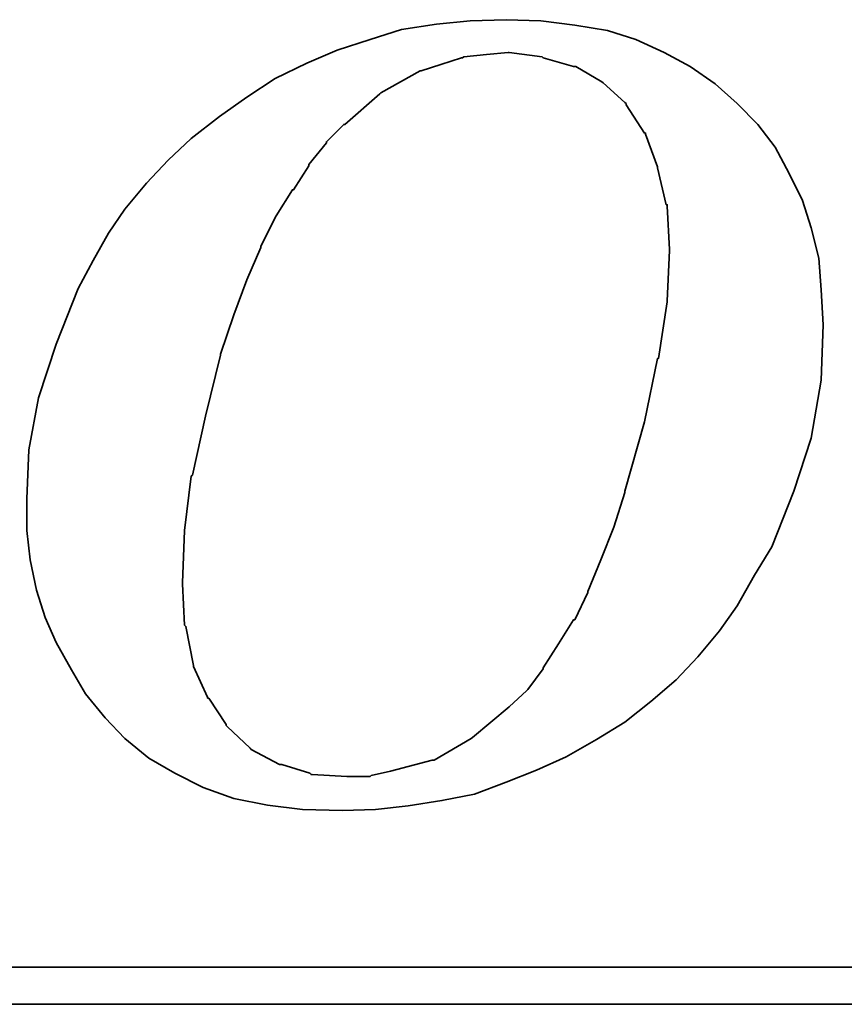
# Model space of a CAD drawing. Extents: x 55 to 159, y 66 to 127.
# Tile 45 of 51: x 145.37 to 146.88, y 95.93 to 97.73. Entities that reach past the tile are written whole.
import ezdxf

# ---------------------------------------------------------------- set-up
doc = ezdxf.new("R2010")
doc.units = 0
doc.header["$MEASUREMENT"] = 0
doc.layers.add('DIM', color=4, linetype='CONTINUOUS')
doc.layers.add('layer 1', color=7, linetype='CONTINUOUS')

# ---------------------------------------------------------------- blocks, each defined once
blk = doc.blocks.new('TBI MOTION logo(完整正式版)')
at = {"layer": 'layer 1', "color": 22, "lineweight": 35}
for points, knots in [([(35.79625, -6.98375), (35.79625, -6.98375), (36.23125, -7.43875), (36.23125, -7.43875), (36.23125, -7.43875), (36.23125, -7.43875), (36.75625, -7.87125), (36.75625, -7.87125), (36.75625, -7.87125), (36.75625, -7.87125), (37.33125, -8.20375), (37.33125, -8.20375), (37.33125, -8.20375), (37.33125, -8.20375), (37.95625, -8.51875), (37.95625, -8.51875), (37.95625, -8.51875), (37.95625, -8.51875), (38.62625, -8.75875), (38.62625, -8.75875), (38.62625, -8.75875), (38.62625, -8.75875), (39.37125, -8.90375), (39.37125, -8.90375), (39.37125, -8.90375), (39.37125, -8.90375), (40.14125, -8.99875), (40.14125, -8.99875), (40.14125, -8.99875), (40.14125, -8.99875), (41.02625, -9.02375), (41.02625, -9.02375), (41.02625, -9.02375), (41.02625, -9.02375), (41.74625, -8.99875), (41.74625, -8.99875), (41.74625, -8.99875), (41.74625, -8.99875), (42.46625, -8.92375), (42.46625, -8.92375), (42.46625, -8.92375), (42.46625, -8.92375), (43.21125, -8.80625), (43.21125, -8.80625), (43.21125, -8.80625), (43.21125, -8.80625), (43.93125, -8.66375), (43.93125, -8.66375), (43.93125, -8.66375), (43.93125, -8.66375), (44.62625, -8.39875), (44.62625, -8.39875), (44.62625, -8.39875), (44.62625, -8.39875), (45.29625, -8.13375), (45.29625, -8.13375), (45.29625, -8.13375), (45.29625, -8.13375), (45.94625, -7.84375), (45.94625, -7.84375), (45.94625, -7.84375), (45.94625, -7.84375), (46.61625, -7.46375), (46.61625, -7.46375), (46.61625, -7.46375), (46.61625, -7.46375), (47.24125, -7.07875), (47.24125, -7.07875), (47.24125, -7.07875), (47.24125, -7.07875), (47.81625, -6.62375), (47.81625, -6.62375), (47.81625, -6.62375), (47.81625, -6.62375), (48.36875, -6.14375), (48.36875, -6.14375), (48.36875, -6.14375), (48.36875, -6.14375), (48.84625, -5.64125), (48.84625, -5.64125), (48.84625, -5.64125), (48.84625, -5.64125), (49.32625, -5.06375), (49.32625, -5.06375), (49.32625, -5.06375), (49.32625, -5.06375), (49.71125, -4.51374), (49.71125, -4.51374), (49.71125, -4.51374), (49.71125, -4.51374), (50.09625, -3.83874), (50.09625, -3.83874), (50.09625, -3.83874), (50.09625, -3.83874), (50.48125, -3.21374), (50.48125, -3.21374), (50.48125, -3.21374), (50.48125, -3.21374), (50.96125, -1.99125), (50.96125, -1.99125), (50.96125, -1.99125), (50.96125, -1.99125), (51.34375, -0.81875), (51.34375, -0.81875), (51.34375, -0.81875), (51.34375, -0.81875), (51.56125, 0.45624), (51.56125, 0.45624), (51.56125, 0.45624), (51.56125, 0.45624), (51.60625, 1.67624), (51.60625, 1.67624), (51.60625, 1.67624), (51.60625, 1.67624), (51.56125, 2.44625), (51.56125, 2.44625), (51.56125, 2.44625), (51.56125, 2.44625), (51.51125, 3.14125), (51.51125, 3.14125), (51.51125, 3.14125), (51.51125, 3.14125), (51.34375, 3.81125), (51.34375, 3.81125), (51.34375, 3.81125), (51.34375, 3.81125), (51.15125, 4.41125), (51.15125, 4.41125), (51.15125, 4.41125), (51.15125, 4.41125), (50.86125, 5.01125), (50.86125, 5.01125), (50.86125, 5.01125), (50.86125, 5.01125), (50.55125, 5.58875), (50.55125, 5.58875), (50.55125, 5.58875), (50.55125, 5.58875), (50.16625, 6.09125), (50.16625, 6.09125), (50.16625, 6.09125), (50.16625, 6.09125), (49.71125, 6.54875), (49.71125, 6.54875), (49.71125, 6.54875), (49.71125, 6.54875), (49.23125, 6.98125), (49.23125, 6.98125), (49.23125, 6.98125), (49.23125, 6.98125), (48.67875, 7.36625), (48.67875, 7.36625), (48.67875, 7.36625), (48.67875, 7.36625), (48.10375, 7.67625), (48.10375, 7.67625), (48.10375, 7.67625), (48.10375, 7.67625), (47.48125, 7.96375), (47.48125, 7.96375), (47.48125, 7.96375), (47.48125, 7.96375), (46.85625, 8.15625), (46.85625, 8.15625), (46.85625, 8.15625), (46.85625, 8.15625), (46.13625, 8.27624), (46.13625, 8.27624), (46.13625, 8.27624), (46.13625, 8.27624), (45.39125, 8.37125), (45.39125, 8.37125), (45.39125, 8.37125), (45.39125, 8.37125), (44.62625, 8.39624), (44.62625, 8.39624), (44.62625, 8.39624), (44.62625, 8.39624), (43.83625, 8.37125), (43.83625, 8.37125), (43.83625, 8.37125), (43.83625, 8.37125), (43.09125, 8.30125), (43.09125, 8.30125), (43.09125, 8.30125), (43.09125, 8.30125), (42.32125, 8.18125), (42.32125, 8.18125), (42.32125, 8.18125), (42.32125, 8.18125), (41.62875, 7.96375), (41.62875, 7.96375), (41.62875, 7.96375), (41.62875, 7.96375), (40.90625, 7.72625), (40.90625, 7.72625), (40.90625, 7.72625), (40.90625, 7.72625), (40.23624, 7.43625), (40.23624, 7.43625), (40.23624, 7.43625), (40.23624, 7.43625), (39.54124, 7.10125), (39.54124, 7.10125), (39.54124, 7.10125), (39.54124, 7.10125), (38.91625, 6.69125), (38.91625, 6.69125), (38.91625, 6.69125), (38.91625, 6.69125), (38.31625, 6.26125), (38.31625, 6.26125), (38.31625, 6.26125), (38.31625, 6.26125), (37.69125, 5.78125), (37.69125, 5.78125), (37.69125, 5.78125), (37.69125, 5.78125), (37.18625, 5.30125), (37.18625, 5.30125), (37.18625, 5.30125), (37.18625, 5.30125), (36.70625, 4.79624), (36.70625, 4.79624), (36.70625, 4.79624), (36.70625, 4.79624), (36.23125, 4.22125), (36.23125, 4.22125), (36.23125, 4.22125), (36.23125, 4.22125), (35.87124, 3.69375), (35.87124, 3.69375), (35.87124, 3.69375), (35.87124, 3.69375), (35.53125, 3.09125), (35.53125, 3.09125), (35.53125, 3.09125), (35.53125, 3.09125), (35.19875, 2.47125), (35.19875, 2.47125), (35.19875, 2.47125), (35.19875, 2.47125), (34.71625, 1.24625), (34.71625, 1.24625), (34.71625, 1.24625), (34.71625, 1.24625), (34.33125, 0.06874), (34.33125, 0.06874), (34.33125, 0.06874), (34.33125, 0.06874), (34.11625, -1.07875), (34.11625, -1.07875), (34.11625, -1.07875), (34.11625, -1.07875), (34.07125, -2.15875), (34.07125, -2.15875), (34.07125, -2.15875), (34.07125, -2.15875), (34.07125, -2.85375), (34.07125, -2.85375), (34.07125, -2.85375), (34.07125, -2.85375), (34.14125, -3.50375), (34.14125, -3.50375), (34.14125, -3.50375), (34.14125, -3.50375), (34.28625, -4.17375), (34.28625, -4.17375), (34.28625, -4.17375), (34.28625, -4.17375), (34.47625, -4.77624), (34.47625, -4.77624), (34.47625, -4.77624), (34.47625, -4.77624), (34.71625, -5.32625), (34.71625, -5.32625), (34.71625, -5.32625), (34.71625, -5.32625), (35.05375, -5.92875), (35.05375, -5.92875), (35.05375, -5.92875), (35.05375, -5.92875), (35.36375, -6.45375), (35.36375, -6.45375), (35.36375, -6.45375), (35.36375, -6.45375), (35.79625, -6.98375), (35.79625, -6.98375)], [0, 0, 0, 0, 0.01388889, 0.01388889, 0.01388889, 0.01388889, 0.02777778, 0.02777778, 0.02777778, 0.02777778, 0.04166667, 0.04166667, 0.04166667, 0.04166667, 0.05555556, 0.05555556, 0.05555556, 0.05555556, 0.06944444, 0.06944444, 0.06944444, 0.06944444, 0.08333333, 0.08333333, 0.08333333, 0.08333333, 0.09722222, 0.09722222, 0.09722222, 0.09722222, 0.11111111, 0.11111111, 0.11111111, 0.11111111, 0.125, 0.125, 0.125, 0.125, 0.13888889, 0.13888889, 0.13888889, 0.13888889, 0.15277778, 0.15277778, 0.15277778, 0.15277778, 0.16666667, 0.16666667, 0.16666667, 0.16666667, 0.18055556, 0.18055556, 0.18055556, 0.18055556, 0.19444444, 0.19444444, 0.19444444, 0.19444444, 0.20833333, 0.20833333, 0.20833333, 0.20833333, 0.22222222, 0.22222222, 0.22222222, 0.22222222, 0.23611111, 0.23611111, 0.23611111, 0.23611111, 0.25, 0.25, 0.25, 0.25, 0.26388889, 0.26388889, 0.26388889, 0.26388889, 0.27777778, 0.27777778, 0.27777778, 0.27777778, 0.29166667, 0.29166667, 0.29166667, 0.29166667, 0.30555556, 0.30555556, 0.30555556, 0.30555556, 0.31944444, 0.31944444, 0.31944444, 0.31944444, 0.33333333, 0.33333333, 0.33333333, 0.33333333, 0.34722222, 0.34722222, 0.34722222, 0.34722222, 0.36111111, 0.36111111, 0.36111111, 0.36111111, 0.375, 0.375, 0.375, 0.375, 0.38888889, 0.38888889, 0.38888889, 0.38888889, 0.40277778, 0.40277778, 0.40277778, 0.40277778, 0.41666667, 0.41666667, 0.41666667, 0.41666667, 0.43055556, 0.43055556, 0.43055556, 0.43055556, 0.44444444, 0.44444444, 0.44444444, 0.44444444, 0.45833333, 0.45833333, 0.45833333, 0.45833333, 0.47222222, 0.47222222, 0.47222222, 0.47222222, 0.48611111, 0.48611111, 0.48611111, 0.48611111, 0.5, 0.5, 0.5, 0.5, 0.51388889, 0.51388889, 0.51388889, 0.51388889, 0.52777778, 0.52777778, 0.52777778, 0.52777778, 0.54166667, 0.54166667, 0.54166667, 0.54166667, 0.55555556, 0.55555556, 0.55555556, 0.55555556, 0.56944444, 0.56944444, 0.56944444, 0.56944444, 0.58333333, 0.58333333, 0.58333333, 0.58333333, 0.59722222, 0.59722222, 0.59722222, 0.59722222, 0.61111111, 0.61111111, 0.61111111, 0.61111111, 0.625, 0.625, 0.625, 0.625, 0.63888889, 0.63888889, 0.63888889, 0.63888889, 0.65277778, 0.65277778, 0.65277778, 0.65277778, 0.66666667, 0.66666667, 0.66666667, 0.66666667, 0.68055556, 0.68055556, 0.68055556, 0.68055556, 0.69444444, 0.69444444, 0.69444444, 0.69444444, 0.70833333, 0.70833333, 0.70833333, 0.70833333, 0.72222222, 0.72222222, 0.72222222, 0.72222222, 0.73611111, 0.73611111, 0.73611111, 0.73611111, 0.75, 0.75, 0.75, 0.75, 0.76388889, 0.76388889, 0.76388889, 0.76388889, 0.77777778, 0.77777778, 0.77777778, 0.77777778, 0.79166667, 0.79166667, 0.79166667, 0.79166667, 0.80555556, 0.80555556, 0.80555556, 0.80555556, 0.81944444, 0.81944444, 0.81944444, 0.81944444, 0.83333333, 0.83333333, 0.83333333, 0.83333333, 0.84722222, 0.84722222, 0.84722222, 0.84722222, 0.86111111, 0.86111111, 0.86111111, 0.86111111, 0.875, 0.875, 0.875, 0.875, 0.88888889, 0.88888889, 0.88888889, 0.88888889, 0.90277778, 0.90277778, 0.90277778, 0.90277778, 0.91666667, 0.91666667, 0.91666667, 0.91666667, 0.93055556, 0.93055556, 0.93055556, 0.93055556, 0.94444444, 0.94444444, 0.94444444, 0.94444444, 0.95833333, 0.95833333, 0.95833333, 0.95833333, 0.97222222, 0.97222222, 0.97222222, 0.97222222, 0.98611111, 0.98611111, 0.98611111, 0.98611111, 1, 1, 1, 1]), ([(38.33875, 1.03124), (38.33875, 1.03124), (38.62625, 1.89625), (38.62625, 1.89625), (38.62625, 1.89625), (38.62625, 1.89625), (38.91625, 2.66375), (38.91625, 2.66375), (38.91625, 2.66375), (38.91625, 2.66375), (39.22625, 3.38125), (39.22625, 3.38125), (39.22625, 3.38125), (39.22625, 3.38125), (39.22625, 3.40624), (39.22625, 3.40624), (39.22625, 3.40624), (39.22625, 3.40624), (39.56124, 4.07624), (39.56124, 4.07624), (39.56124, 4.07624), (39.56124, 4.07624), (39.92125, 4.65125), (39.92125, 4.65125), (39.92125, 4.65125), (39.92125, 4.65125), (39.94625, 4.65125), (39.94625, 4.65125), (39.94625, 4.65125), (39.94625, 4.65125), (40.28125, 5.17875), (40.28125, 5.17875), (40.28125, 5.17875), (40.28125, 5.17875), (40.28125, 5.20375), (40.28125, 5.20375), (40.28125, 5.20375), (40.28125, 5.20375), (40.66875, 5.68625), (40.66875, 5.68625), (40.66875, 5.68625), (40.66875, 5.68625), (40.66875, 5.70625), (40.66875, 5.70625), (40.66875, 5.70625), (40.66875, 5.70625), (41.05124, 6.09125), (41.05124, 6.09125), (41.05124, 6.09125), (41.05124, 6.09125), (41.07625, 6.09125), (41.07625, 6.09125), (41.07625, 6.09125), (41.07625, 6.09125), (41.84125, 6.76625), (41.84125, 6.76625), (41.84125, 6.76625), (41.84125, 6.76625), (41.86625, 6.78625), (41.86625, 6.78625), (41.86625, 6.78625), (41.86625, 6.78625), (42.73125, 7.26624), (42.73125, 7.26624), (42.73125, 7.26624), (42.73125, 7.26624), (42.75625, 7.26624), (42.75625, 7.26624), (42.75625, 7.26624), (42.75625, 7.26624), (43.18625, 7.41125), (43.18625, 7.41125), (43.18625, 7.41125), (43.18625, 7.41125), (43.64125, 7.55625), (43.64125, 7.55625), (43.64125, 7.55625), (43.64125, 7.55625), (43.66625, 7.55625), (43.66625, 7.55625), (43.66625, 7.55625), (43.66625, 7.55625), (43.69125, 7.58124), (43.69125, 7.58124), (43.69125, 7.58124), (43.69125, 7.58124), (44.19125, 7.62625), (44.19125, 7.62625), (44.19125, 7.62625), (44.19125, 7.62625), (44.67125, 7.67625), (44.67125, 7.67625), (44.67125, 7.67625), (44.67125, 7.67625), (44.69625, 7.67625), (44.69625, 7.67625), (44.69625, 7.67625), (44.69625, 7.67625), (45.41875, 7.58124), (45.41875, 7.58124), (45.41875, 7.58124), (45.41875, 7.58124), (45.44125, 7.55625), (45.44125, 7.55625), (45.44125, 7.55625), (45.44125, 7.55625), (46.11125, 7.36625), (46.11125, 7.36625), (46.11125, 7.36625), (46.11125, 7.36625), (46.13625, 7.36625), (46.13625, 7.36625), (46.13625, 7.36625), (46.13625, 7.36625), (46.15875, 7.36625), (46.15875, 7.36625), (46.15875, 7.36625), (46.15875, 7.36625), (46.73625, 7.02624), (46.73625, 7.02624), (46.73625, 7.02624), (46.73625, 7.02624), (46.76125, 7.00624), (46.76125, 7.00624), (46.76125, 7.00624), (46.76125, 7.00624), (47.24125, 6.57124), (47.24125, 6.57124), (47.24125, 6.57124), (47.24125, 6.57124), (47.26625, 6.54875), (47.26625, 6.54875), (47.26625, 6.54875), (47.26625, 6.54875), (47.26625, 6.52375), (47.26625, 6.52375), (47.26625, 6.52375), (47.26625, 6.52375), (47.67375, 5.89875), (47.67375, 5.89875), (47.67375, 5.89875), (47.67375, 5.89875), (47.69625, 5.89875), (47.69625, 5.89875), (47.69625, 5.89875), (47.69625, 5.89875), (47.69625, 5.87625), (47.69625, 5.87625), (47.69625, 5.87625), (47.69625, 5.87625), (47.96125, 5.15625), (47.96125, 5.15625), (47.96125, 5.15625), (47.96125, 5.15625), (47.96125, 5.13125), (47.96125, 5.13125), (47.96125, 5.13125), (47.96125, 5.13125), (48.15125, 4.31875), (48.15125, 4.31875), (48.15125, 4.31875), (48.15125, 4.31875), (48.17625, 4.31875), (48.17625, 4.31875), (48.17625, 4.31875), (48.17625, 4.31875), (48.17625, 4.29125), (48.17625, 4.29125), (48.17625, 4.29125), (48.17625, 4.29125), (48.22625, 3.33125), (48.22625, 3.33125), (48.22625, 3.33125), (48.22625, 3.33125), (48.22625, 3.30875), (48.22625, 3.30875), (48.22625, 3.30875), (48.22625, 3.30875), (48.17625, 2.20624), (48.17625, 2.20624), (48.17625, 2.20624), (48.17625, 2.20624), (48.17625, 2.18124), (48.17625, 2.18124), (48.17625, 2.18124), (48.17625, 2.18124), (47.98375, 0.93624), (47.98375, 0.93624), (47.98375, 0.93624), (47.98375, 0.93624), (47.96125, 0.93624), (47.96125, 0.93624), (47.96125, 0.93624), (47.96125, 0.93624), (47.67375, -0.45874), (47.67375, -0.45874), (47.67375, -0.45874), (47.67375, -0.45874), (47.24125, -1.99125), (47.24125, -1.99125), (47.24125, -1.99125), (47.24125, -1.99125), (47.24125, -2.01874), (47.24125, -2.01874), (47.24125, -2.01874), (47.24125, -2.01874), (47.00125, -2.78375), (47.00125, -2.78375), (47.00125, -2.78375), (47.00125, -2.78375), (46.71125, -3.50375), (46.71125, -3.50375), (46.71125, -3.50375), (46.71125, -3.50375), (46.42625, -4.19875), (46.42625, -4.19875), (46.42625, -4.19875), (46.42625, -4.19875), (46.42625, -4.22375), (46.42625, -4.22375), (46.42625, -4.22375), (46.42625, -4.22375), (46.13625, -4.82374), (46.13625, -4.82374), (46.13625, -4.82374), (46.13625, -4.82374), (46.11125, -4.82374), (46.11125, -4.82374), (46.11125, -4.82374), (46.11125, -4.82374), (45.77625, -5.35125), (45.77625, -5.35125), (45.77625, -5.35125), (45.77625, -5.35125), (45.44125, -5.87875), (45.44125, -5.87875), (45.44125, -5.87875), (45.44125, -5.87875), (45.44125, -5.90375), (45.44125, -5.90375), (45.44125, -5.90375), (45.44125, -5.90375), (45.10625, -6.35875), (45.10625, -6.35875), (45.10625, -6.35875), (45.10625, -6.35875), (45.08125, -6.38375), (45.08125, -6.38375), (45.08125, -6.38375), (45.08125, -6.38375), (44.69625, -6.74375), (44.69625, -6.74375), (44.69625, -6.74375), (44.69625, -6.74375), (43.88375, -7.41625), (43.88375, -7.41625), (43.88375, -7.41625), (43.88375, -7.41625), (43.85625, -7.43875), (43.85625, -7.43875), (43.85625, -7.43875), (43.85625, -7.43875), (43.04125, -7.91875), (43.04125, -7.91875), (43.04125, -7.91875), (43.04125, -7.91875), (43.01625, -7.91875), (43.01625, -7.91875), (43.01625, -7.91875), (43.01625, -7.91875), (42.99625, -7.91875), (42.99625, -7.91875), (42.99625, -7.91875), (42.99625, -7.91875), (42.08125, -8.15875), (42.08125, -8.15875), (42.08125, -8.15875), (42.08125, -8.15875), (41.65125, -8.25625), (41.65125, -8.25625), (41.65125, -8.25625), (41.65125, -8.25625), (41.62875, -8.27875), (41.62875, -8.27875), (41.62875, -8.27875), (41.62875, -8.27875), (41.60125, -8.27875), (41.60125, -8.27875), (41.60125, -8.27875), (41.60125, -8.27875), (41.12125, -8.27875), (41.12125, -8.27875), (41.12125, -8.27875), (41.12125, -8.27875), (40.35624, -8.23125), (40.35624, -8.23125), (40.35624, -8.23125), (40.35624, -8.23125), (40.33125, -8.23125), (40.33125, -8.23125), (40.33125, -8.23125), (40.33125, -8.23125), (40.30625, -8.20375), (40.30625, -8.20375), (40.30625, -8.20375), (40.30625, -8.20375), (39.68375, -8.01375), (39.68375, -8.01375), (39.68375, -8.01375), (39.68375, -8.01375), (39.66124, -8.01375), (39.66124, -8.01375), (39.66124, -8.01375), (39.66124, -8.01375), (39.63625, -8.01375), (39.63625, -8.01375), (39.63625, -8.01375), (39.63625, -8.01375), (39.01125, -7.67875), (39.01125, -7.67875), (39.01125, -7.67875), (39.01125, -7.67875), (38.98875, -7.65375), (38.98875, -7.65375), (38.98875, -7.65375), (38.98875, -7.65375), (38.48625, -7.17375), (38.48625, -7.17375), (38.48625, -7.17375), (38.48625, -7.17375), (38.45875, -7.14875), (38.45875, -7.14875), (38.45875, -7.14875), (38.45875, -7.14875), (38.45875, -7.12875), (38.45875, -7.12875), (38.45875, -7.12875), (38.45875, -7.12875), (38.07625, -6.54875), (38.07625, -6.54875), (38.07625, -6.54875), (38.07625, -6.54875), (38.05125, -6.54875), (38.05125, -6.54875), (38.05125, -6.54875), (38.05125, -6.54875), (38.05125, -6.52875), (38.05125, -6.52875), (38.05125, -6.52875), (38.05125, -6.52875), (37.74125, -5.85375), (37.74125, -5.85375), (37.74125, -5.85375), (37.74125, -5.85375), (37.74125, -5.82875), (37.74125, -5.82875), (37.74125, -5.82875), (37.74125, -5.82875), (37.57375, -4.96875), (37.57375, -4.96875), (37.57375, -4.96875), (37.57375, -4.96875), (37.54625, -4.94375), (37.54625, -4.94375), (37.54625, -4.94375), (37.54625, -4.94375), (37.50125, -4.03375), (37.50125, -4.03375), (37.50125, -4.03375), (37.50125, -4.03375), (37.50125, -4.00875), (37.50125, -4.00875), (37.50125, -4.00875), (37.50125, -4.00875), (37.54625, -2.85375), (37.54625, -2.85375), (37.54625, -2.85375), (37.54625, -2.85375), (37.69125, -1.65875), (37.69125, -1.65875), (37.69125, -1.65875), (37.69125, -1.65875), (37.71624, -1.63375), (37.71624, -1.63375), (37.71624, -1.63375), (37.71624, -1.63375), (38.00375, -0.33875), (38.00375, -0.33875), (38.00375, -0.33875), (38.00375, -0.33875), (38.33875, 1.00624), (38.33875, 1.00624), (38.33875, 1.00624), (38.33875, 1.00624), (38.33875, 1.03124), (38.33875, 1.03124)], [0, 0, 0, 0, 0.01010101, 0.01010101, 0.01010101, 0.01010101, 0.02020202, 0.02020202, 0.02020202, 0.02020202, 0.03030303, 0.03030303, 0.03030303, 0.03030303, 0.04040404, 0.04040404, 0.04040404, 0.04040404, 0.05050505, 0.05050505, 0.05050505, 0.05050505, 0.06060606, 0.06060606, 0.06060606, 0.06060606, 0.07070707, 0.07070707, 0.07070707, 0.07070707, 0.08080808, 0.08080808, 0.08080808, 0.08080808, 0.09090909, 0.09090909, 0.09090909, 0.09090909, 0.1010101, 0.1010101, 0.1010101, 0.1010101, 0.11111111, 0.11111111, 0.11111111, 0.11111111, 0.12121212, 0.12121212, 0.12121212, 0.12121212, 0.13131313, 0.13131313, 0.13131313, 0.13131313, 0.14141414, 0.14141414, 0.14141414, 0.14141414, 0.15151515, 0.15151515, 0.15151515, 0.15151515, 0.16161616, 0.16161616, 0.16161616, 0.16161616, 0.17171717, 0.17171717, 0.17171717, 0.17171717, 0.18181818, 0.18181818, 0.18181818, 0.18181818, 0.19191919, 0.19191919, 0.19191919, 0.19191919, 0.2020202, 0.2020202, 0.2020202, 0.2020202, 0.21212121, 0.21212121, 0.21212121, 0.21212121, 0.22222222, 0.22222222, 0.22222222, 0.22222222, 0.23232323, 0.23232323, 0.23232323, 0.23232323, 0.24242424, 0.24242424, 0.24242424, 0.24242424, 0.25252525, 0.25252525, 0.25252525, 0.25252525, 0.26262626, 0.26262626, 0.26262626, 0.26262626, 0.27272727, 0.27272727, 0.27272727, 0.27272727, 0.28282828, 0.28282828, 0.28282828, 0.28282828, 0.29292929, 0.29292929, 0.29292929, 0.29292929, 0.3030303, 0.3030303, 0.3030303, 0.3030303, 0.31313131, 0.31313131, 0.31313131, 0.31313131, 0.32323232, 0.32323232, 0.32323232, 0.32323232, 0.33333333, 0.33333333, 0.33333333, 0.33333333, 0.34343434, 0.34343434, 0.34343434, 0.34343434, 0.35353535, 0.35353535, 0.35353535, 0.35353535, 0.36363636, 0.36363636, 0.36363636, 0.36363636, 0.37373737, 0.37373737, 0.37373737, 0.37373737, 0.38383838, 0.38383838, 0.38383838, 0.38383838, 0.39393939, 0.39393939, 0.39393939, 0.39393939, 0.4040404, 0.4040404, 0.4040404, 0.4040404, 0.41414141, 0.41414141, 0.41414141, 0.41414141, 0.42424242, 0.42424242, 0.42424242, 0.42424242, 0.43434343, 0.43434343, 0.43434343, 0.43434343, 0.44444444, 0.44444444, 0.44444444, 0.44444444, 0.45454545, 0.45454545, 0.45454545, 0.45454545, 0.46464646, 0.46464646, 0.46464646, 0.46464646, 0.47474747, 0.47474747, 0.47474747, 0.47474747, 0.48484848, 0.48484848, 0.48484848, 0.48484848, 0.49494949, 0.49494949, 0.49494949, 0.49494949, 0.50505051, 0.50505051, 0.50505051, 0.50505051, 0.51515152, 0.51515152, 0.51515152, 0.51515152, 0.52525253, 0.52525253, 0.52525253, 0.52525253, 0.53535354, 0.53535354, 0.53535354, 0.53535354, 0.54545455, 0.54545455, 0.54545455, 0.54545455, 0.55555556, 0.55555556, 0.55555556, 0.55555556, 0.56565657, 0.56565657, 0.56565657, 0.56565657, 0.57575758, 0.57575758, 0.57575758, 0.57575758, 0.58585859, 0.58585859, 0.58585859, 0.58585859, 0.5959596, 0.5959596, 0.5959596, 0.5959596, 0.60606061, 0.60606061, 0.60606061, 0.60606061, 0.61616162, 0.61616162, 0.61616162, 0.61616162, 0.62626263, 0.62626263, 0.62626263, 0.62626263, 0.63636364, 0.63636364, 0.63636364, 0.63636364, 0.64646465, 0.64646465, 0.64646465, 0.64646465, 0.65656566, 0.65656566, 0.65656566, 0.65656566, 0.66666667, 0.66666667, 0.66666667, 0.66666667, 0.67676768, 0.67676768, 0.67676768, 0.67676768, 0.68686869, 0.68686869, 0.68686869, 0.68686869, 0.6969697, 0.6969697, 0.6969697, 0.6969697, 0.70707071, 0.70707071, 0.70707071, 0.70707071, 0.71717172, 0.71717172, 0.71717172, 0.71717172, 0.72727273, 0.72727273, 0.72727273, 0.72727273, 0.73737374, 0.73737374, 0.73737374, 0.73737374, 0.74747475, 0.74747475, 0.74747475, 0.74747475, 0.75757576, 0.75757576, 0.75757576, 0.75757576, 0.76767677, 0.76767677, 0.76767677, 0.76767677, 0.77777778, 0.77777778, 0.77777778, 0.77777778, 0.78787879, 0.78787879, 0.78787879, 0.78787879, 0.7979798, 0.7979798, 0.7979798, 0.7979798, 0.80808081, 0.80808081, 0.80808081, 0.80808081, 0.81818182, 0.81818182, 0.81818182, 0.81818182, 0.82828283, 0.82828283, 0.82828283, 0.82828283, 0.83838384, 0.83838384, 0.83838384, 0.83838384, 0.84848485, 0.84848485, 0.84848485, 0.84848485, 0.85858586, 0.85858586, 0.85858586, 0.85858586, 0.86868687, 0.86868687, 0.86868687, 0.86868687, 0.87878788, 0.87878788, 0.87878788, 0.87878788, 0.88888889, 0.88888889, 0.88888889, 0.88888889, 0.8989899, 0.8989899, 0.8989899, 0.8989899, 0.90909091, 0.90909091, 0.90909091, 0.90909091, 0.91919192, 0.91919192, 0.91919192, 0.91919192, 0.92929293, 0.92929293, 0.92929293, 0.92929293, 0.93939394, 0.93939394, 0.93939394, 0.93939394, 0.94949495, 0.94949495, 0.94949495, 0.94949495, 0.95959596, 0.95959596, 0.95959596, 0.95959596, 0.96969697, 0.96969697, 0.96969697, 0.96969697, 0.97979798, 0.97979798, 0.97979798, 0.97979798, 0.98989899, 0.98989899, 0.98989899, 0.98989899, 1, 1, 1, 1]), ([(75.90875, -9.47875), (75.90875, -9.47875), (75.90875, -12.28625), (75.90875, -12.28625), (75.90875, -12.28625), (75.90875, -12.28625), (75.90875, -12.47875), (75.90875, -12.47875), (75.90875, -12.47875), (75.90875, -12.47875), (75.71625, -12.47875), (75.71625, -12.47875), (75.71625, -12.47875), (75.71625, -12.47875), (-88.32875, -12.47875), (-88.32875, -12.47875), (-88.32875, -12.47875), (-88.32875, -12.47875), (-88.32875, -13.29375), (-88.32875, -13.29375), (-88.32875, -13.29375), (-88.32875, -13.29375), (82.89125, -13.29375), (82.89125, -13.29375), (82.89125, -13.29375), (82.89125, -13.29375), (75.90875, -9.47875), (75.90875, -9.47875)], [0, 0, 0, 0, 0.14285714, 0.14285714, 0.14285714, 0.14285714, 0.28571429, 0.28571429, 0.28571429, 0.28571429, 0.42857143, 0.42857143, 0.42857143, 0.42857143, 0.57142857, 0.57142857, 0.57142857, 0.57142857, 0.71428571, 0.71428571, 0.71428571, 0.71428571, 0.85714286, 0.85714286, 0.85714286, 0.85714286, 1, 1, 1, 1])]:
    blk.add_open_spline(points, degree=3, knots=knots, dxfattribs=at)

msp = doc.modelspace()

# ---------------------------------------------------------------- block references
at = {"layer": 'DIM', "color": 7, "xscale": 0.0830079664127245, "yscale": 0.0830079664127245, "zscale": 0.0830079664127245}
msp.add_blockref('TBI MOTION logo(完整正式版)', (142.5533, 97.0294), dxfattribs=at)

doc.saveas('drawing.dxf')
